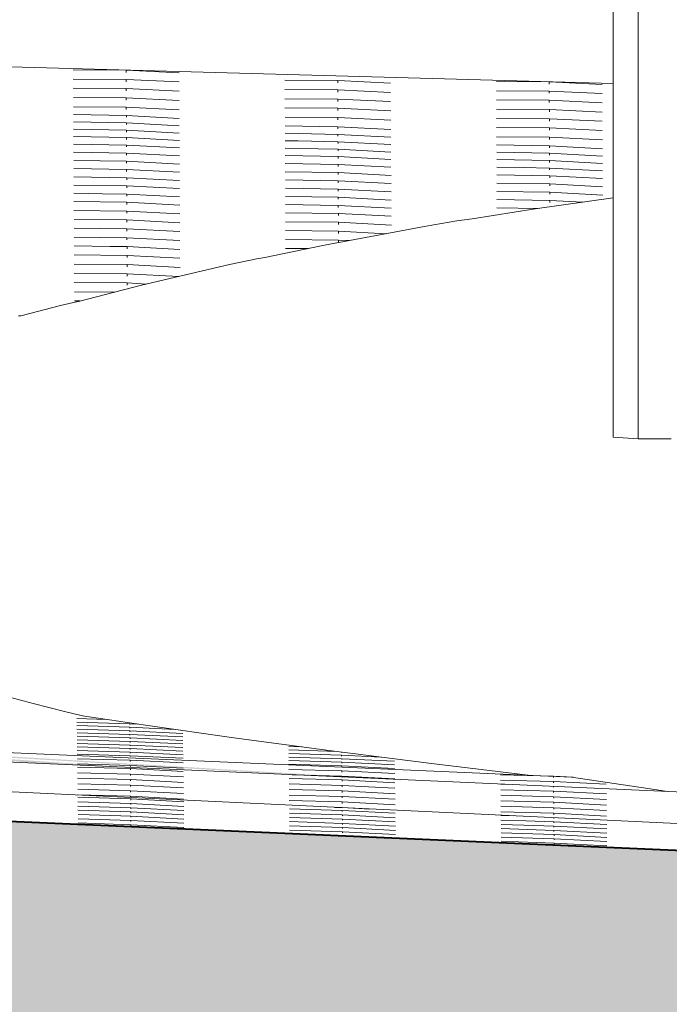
# Model space of a CAD drawing. Header units: millimetres. Extents: x -36476 to 2373, y -53000 to 10500.
# Tile 6 of 35: x -35547 to -34626, y 23 to 1420. Entities that reach past the tile are written whole.
import ezdxf

# ---------------------------------------------------------------- set-up
doc = ezdxf.new("R2010")
doc.units = ezdxf.units.MM
doc.header["$MEASUREMENT"] = 0
for name, color, linetype in [('Nouveau_0', 7, 'Continuous'), ('Nouveau_Equip - Escaliers et ascenseurs', 7, 'Continuous'), ('Terrain - original', 7, 'Continuous')]:
    doc.layers.add(name, color=color, linetype=linetype)

# ---------------------------------------------------------------- blocks, each defined once
blk = doc.blocks.new('Élément de coupe_3')
at = {"layer": 'Terrain - original', "linetype": 'Continuous', "lineweight": 13}
blk.add_hatch(color=7, dxfattribs=at).paths.add_polyline_path([(-35883.2, 394.2), (-36030.8, 400.6), (-35497.8, 363.8), (-35385.3, 358.8), (-35797.1, 387.2), (-35152.9, 348.4), (-35038.9, 343.3)])
h = blk.add_hatch(dxfattribs=at)
h.set_pattern_fill('__TERRE_VÉGÉTALISÉE', style=0, pattern_type=2)
h.set_pattern_definition([(45, (0, 0), (-63.63961, 63.63961), []), (45, (-21.21, 21.21), (-127.2792, 127.2792), []), (45, (-42.43, 42.43), (-127.2792, 127.2792), []), (135, (-63.64, 63.64), (21.213203, 21.213203), [90, -90])])
h.paths.add_polyline_path([(-36475.6, 322.4), (-36475.6, -53000), (2372.7, -53000), (2372.7, -1000), (1114, -1000), (1114, -2000), (-3886, -2000), (-3886, -1000), (-30189.1, -1000), (-30189.1, 49.2), (-31403, 102), (-33105.9, 176.1), (-34834.4, 251.2), (-36464.5, 322)])
at = {"layer": 'Terrain - original', "color": 251, "linetype": 'Continuous', "lineweight": 13}
for p, q in [((-34705.3, 1329.9), (-36215.5, 1371.4)), ((-35396.1, 1348.7), (-35471.1, 1349.1)), ((-35396.1, 1348.7), (-35396.1, 1345.4)), ((-35396.1, 1348.7), (-35321.1, 1345)), ((-35396.1, 1335.6), (-35471, 1336)), ((-35396.1, 1335.6), (-35396, 1332.3)), ((-35396.1, 1335.6), (-35321, 1331.9)), ((-35096.1, 1333.9), (-35171.1, 1334.3)), ((-35096.1, 1333.9), (-35096.1, 1330.6)), ((-35096.1, 1333.9), (-35021.1, 1330.2)), ((-34796.1, 1332.2), (-34871.1, 1332.6)), ((-34796.1, 1332.2), (-34796.1, 1328.9)), ((-34796.1, 1332.2), (-34721.1, 1328.5)), ((-35396, 1322.5), (-35471, 1322.9)), ((-35396, 1322.5), (-35396, 1319.2)), ((-35396, 1322.5), (-35321, 1318.8)), ((-35096, 1320.8), (-35171, 1321.2)), ((-35096, 1320.8), (-35096, 1317.5)), ((-35096, 1320.8), (-35021, 1317.1)), ((-34796.1, 1319.1), (-34871, 1319.5)), ((-34796.1, 1319.1), (-34796, 1315.8)), ((-34796.1, 1319.1), (-34721, 1315.4)), ((-35395.9, 1309.4), (-35470.9, 1309.8)), ((-35395.9, 1309.4), (-35395.9, 1306.1)), ((-35395.9, 1309.4), (-35320.9, 1305.7)), ((-35096, 1307.7), (-35171, 1308.1)), ((-35096, 1307.7), (-35095.9, 1304.4)), ((-35096, 1307.7), (-35021, 1304)), ((-34796, 1306), (-34871, 1306.4)), ((-34796, 1306), (-34796, 1302.7)), ((-34796, 1306), (-34721, 1302.3)), ((-35395.9, 1296.3), (-35470.9, 1296.7)), ((-35395.8, 1284.4), (-35470.8, 1285.9)), ((-35395.9, 1296.3), (-35395.9, 1293)), ((-35395.9, 1296.3), (-35320.9, 1292.6)), ((-35095.9, 1294.6), (-35170.9, 1295)), ((-35095.9, 1294.6), (-35095.9, 1291.3)), ((-35095.9, 1294.6), (-35020.9, 1290.9)), ((-34795.9, 1292.9), (-34870.9, 1293.3)), ((-34795.9, 1292.9), (-34795.9, 1289.6)), ((-34795.9, 1292.9), (-34720.9, 1289.2)), ((-35395.7, 1274), (-35470.7, 1275.5)), ((-35395.8, 1284.4), (-35395.8, 1281.8)), ((-35395.8, 1284.4), (-35320.8, 1280.3)), ((-35395.7, 1274), (-35395.7, 1271.4)), ((-35395.7, 1274), (-35320.7, 1269.9)), ((-35095.8, 1281.5), (-35170.8, 1281.9)), ((-35095.8, 1281.5), (-35095.8, 1278.2)), ((-35095.8, 1281.5), (-35020.8, 1277.8)), ((-34795.9, 1279.8), (-34870.9, 1280.2)), ((-34795.9, 1279.8), (-34795.9, 1276.5)), ((-34795.9, 1279.8), (-34720.9, 1276.1)), ((-35395.7, 1263.5), (-35470.7, 1265)), ((-35395.7, 1263.5), (-35395.7, 1260.9)), ((-35395.7, 1263.5), (-35320.7, 1259.4)), ((-35121.3, 1268.5), (-35170.8, 1269.5)), ((-35151.7, 1258.7), (-35170.7, 1259.1)), ((-35095.7, 1257.6), (-35151.7, 1258.7)), ((-35095.8, 1268.3), (-35121.3, 1268.5)), ((-35095.8, 1268.3), (-35095.8, 1266.6)), ((-35095.8, 1268.3), (-35020.8, 1264.6)), ((-35095.8, 1266.6), (-35095.8, 1265.4)), ((-34795.8, 1266.6), (-34870.8, 1267.1)), ((-34795.8, 1266.6), (-34795.8, 1263.4)), ((-34795.8, 1266.6), (-34720.8, 1262.9)), ((-35395.6, 1253), (-35470.6, 1254.4)), ((-35395.6, 1242.4), (-35470.6, 1243.8)), ((-35395.6, 1253), (-35395.6, 1250.3)), ((-35395.6, 1253), (-35320.6, 1248.9)), ((-35152.3, 1248.3), (-35170.7, 1248.6)), ((-35095.7, 1247.1), (-35152.3, 1248.3)), ((-35095.7, 1257.6), (-35095.7, 1255)), ((-35095.7, 1257.6), (-35020.7, 1253.5)), ((-35095.7, 1247.1), (-35095.6, 1244.5)), ((-35095.7, 1247.1), (-35020.7, 1243)), ((-34795.7, 1253.5), (-34870.7, 1254)), ((-34795.7, 1253.5), (-34795.7, 1250.3)), ((-34795.7, 1253.5), (-34720.7, 1249.8)), ((-35395.5, 1231.1), (-35470.5, 1232.2)), ((-35395.6, 1242.4), (-35395.6, 1239.7)), ((-35395.6, 1242.4), (-35320.6, 1238.3)), ((-35395.5, 1231.1), (-35395.5, 1228.1)), ((-35395.5, 1231.1), (-35320.5, 1227)), ((-35123.7, 1237.2), (-35170.6, 1238.1)), ((-35095.6, 1236.6), (-35123.7, 1237.2)), ((-35095.6, 1236.6), (-35095.6, 1235.3)), ((-35095.6, 1236.6), (-35020.6, 1232.5)), ((-35095.6, 1235.3), (-35095.6, 1234)), ((-34795.7, 1241.2), (-34870.7, 1242.7)), ((-34795.6, 1230.7), (-34870.6, 1232.2)), ((-34795.7, 1241.2), (-34795.7, 1238.6)), ((-34795.7, 1241.2), (-34720.7, 1237.1)), ((-34795.6, 1230.7), (-34795.6, 1228.1)), ((-34795.6, 1230.7), (-34720.6, 1226.6)), ((-35395.4, 1219.4), (-35470.4, 1220.5)), ((-35395.4, 1219.4), (-35395.4, 1216.5)), ((-35395.4, 1219.4), (-35320.4, 1215.4)), ((-35095.5, 1226), (-35170.5, 1227.5)), ((-35095.5, 1214.9), (-35170.5, 1216.1)), ((-35095.5, 1226), (-35095.5, 1223.4)), ((-35095.5, 1226), (-35020.5, 1222)), ((-34795.6, 1220.3), (-34870.6, 1221.7)), ((-34795.6, 1220.3), (-34795.6, 1217.6)), ((-34795.6, 1220.3), (-34720.6, 1216.2)), ((-35395.4, 1207.8), (-35470.4, 1208.9)), ((-35395.4, 1207.8), (-35395.4, 1204.9)), ((-35395.4, 1207.8), (-35320.4, 1203.7)), ((-35095.4, 1203.3), (-35170.4, 1204.4)), ((-35095.5, 1214.9), (-35095.5, 1212)), ((-35095.5, 1214.9), (-35020.5, 1210.9)), ((-35095.4, 1203.3), (-35095.4, 1200.4)), ((-35095.4, 1203.3), (-35020.4, 1199.3)), ((-34833, 1210.4), (-34870.5, 1211.1)), ((-34795.5, 1209.7), (-34833, 1210.4)), ((-34795.5, 1209.7), (-34795.5, 1208)), ((-34795.5, 1209.7), (-34720.5, 1205.6)), ((-34795.5, 1208), (-34795.5, 1207.1)), ((-35395.3, 1196.1), (-35470.3, 1197.2)), ((-35395.3, 1196.1), (-35395.3, 1193.2)), ((-35395.3, 1196.1), (-35320.3, 1192.1)), ((-35095.4, 1191.7), (-35170.3, 1192.8)), ((-35095.4, 1191.7), (-35095.3, 1188.8)), ((-35095.4, 1191.7), (-35020.3, 1187.6)), ((-34795.4, 1198.8), (-34870.4, 1200)), ((-34795.4, 1187.2), (-34870.4, 1188.3)), ((-34795.4, 1198.8), (-34795.4, 1195.9)), ((-34795.4, 1198.8), (-34720.4, 1194.8)), ((-35395.3, 1184.5), (-35470.3, 1185.6)), ((-35429.4, 1173.4), (-35470.2, 1174.1)), ((-35395.3, 1184.5), (-35395.2, 1181.6)), ((-35395.3, 1184.5), (-35320.3, 1180.5)), ((-35095.3, 1180), (-35170.3, 1181.1)), ((-35095.3, 1180), (-35095.3, 1177.1)), ((-35095.3, 1180), (-35020.3, 1176)), ((-34795.3, 1175.6), (-34870.3, 1176.7)), ((-34795.4, 1187.2), (-34795.4, 1184.3)), ((-34795.4, 1187.2), (-34720.4, 1183.2)), ((-34795.3, 1175.6), (-34795.3, 1172.7)), ((-34795.3, 1175.6), (-34720.3, 1171.5)), ((-35395.1, 1161.3), (-35470.1, 1162.1)), ((-35395.2, 1172.9), (-35429.4, 1173.4)), ((-35395.2, 1172.9), (-35395.2, 1171)), ((-35395.2, 1172.9), (-35320.2, 1168.8)), ((-35395.2, 1171), (-35395.2, 1170)), ((-35395.1, 1161.3), (-35395.1, 1158.1)), ((-35395.1, 1161.3), (-35320.1, 1157.3)), ((-35095.2, 1168.4), (-35170.2, 1169.5)), ((-35095.2, 1168.4), (-35095.2, 1165.5)), ((-35095.2, 1168.4), (-35020.2, 1164.4)), ((-34795.3, 1163.9), (-34870.3, 1165)), ((-34795.3, 1163.9), (-34795.2, 1161)), ((-34795.3, 1163.9), (-34748.4, 1161.4)), ((-35395.1, 1148.7), (-35470.1, 1149.5)), ((-35395.1, 1148.7), (-35395.1, 1145.5)), ((-35395.1, 1148.7), (-35320.1, 1144.7)), ((-35095.2, 1156.7), (-35170.2, 1157.9)), ((-35095.1, 1145.4), (-35170.1, 1146.3)), ((-35095.2, 1156.7), (-35095.2, 1153.8)), ((-35095.2, 1156.7), (-35020.2, 1152.7)), ((-34810.4, 1152.5), (-34870.2, 1153.4)), ((-35395, 1136.1), (-35470, 1136.9)), ((-35395, 1136.1), (-35395, 1132.9)), ((-35395, 1136.1), (-35320, 1132.1)), ((-35095.1, 1132.8), (-35170, 1133.6)), ((-35095.1, 1145.4), (-35095.1, 1142.3)), ((-35095.1, 1145.4), (-35066, 1143.9)), ((-35095.1, 1132.8), (-35095, 1129.7)), ((-35095.1, 1132.8), (-35020, 1128.9)), ((-35066, 1143.9), (-35020.1, 1141.4)), ((-35395, 1123.5), (-35470, 1124.3)), ((-35395, 1123.5), (-35394.9, 1120.3)), ((-35395, 1123.5), (-35320, 1119.5)), ((-35095, 1120.2), (-35170, 1121)), ((-35095, 1120.2), (-35095, 1117.1)), ((-35095, 1120.2), (-35027.2, 1116.6)), ((-35394.9, 1110.9), (-35469.9, 1111.7)), ((-35394.9, 1110.9), (-35394.9, 1107.7)), ((-35394.9, 1110.9), (-35319.9, 1106.9)), ((-35094.9, 1107.6), (-35169.9, 1108.4)), ((-35094.9, 1107.6), (-35094.9, 1104.5)), ((-35094.9, 1107.6), (-35079.5, 1106.8)), ((-35419.3, 1098.5), (-35469.8, 1099.4)), ((-35394.8, 1098.2), (-35419.3, 1098.5)), ((-35394.8, 1098.2), (-35394.8, 1096.8)), ((-35394.8, 1098.2), (-35319.8, 1094.3)), ((-35394.8, 1096.8), (-35394.8, 1095.3)), ((-35137.8, 1095.5), (-35169.9, 1095.8)), ((-35394.8, 1085.8), (-35469.8, 1086.5)), ((-35394.8, 1085.8), (-35394.8, 1082.6)), ((-35394.8, 1085.8), (-35319.8, 1081.9)), ((-35394.7, 1072.8), (-35469.7, 1073.5)), ((-35394.7, 1072.8), (-35394.7, 1069.5)), ((-35394.7, 1072.8), (-35319.7, 1068.8)), ((-35394.7, 1059.7), (-35469.6, 1060.4)), ((-35394.7, 1059.7), (-35394.6, 1056.5)), ((-35394.7, 1059.7), (-35321.4, 1055.9)), ((-35394.6, 1046.7), (-35469.6, 1047.4)), ((-35412.2, 1033.8), (-35469.5, 1034.3)), ((-35394.6, 1046.7), (-35394.6, 1043.4)), ((-35394.6, 1046.7), (-35367, 1045.2)), ((-35461.3, 1021.2), (-35469.5, 1021.3)), ((-35466.1, 1020.1), (-35463.5, 1020.6)), ((-35470.8, 1019.1), (-35468.5, 1019.6)), ((-35465.8, 434.3), (-35466, 434.3)), ((-36475.6, 420), (-34764.3, 345.5)), ((-35423.4, 427.3), (-35465.9, 428.6)), ((-35390.9, 421.2), (-35465.9, 423.5)), ((-35390.9, 421.2), (-35390.9, 419.9)), ((-35390.9, 421.2), (-35379.5, 420.7)), ((-34471.5, 318), (-36475.6, 407.5)), ((-35390.8, 416.2), (-35465.8, 418.5)), ((-35390.8, 411.1), (-35465.8, 413.4)), ((-35390.7, 406.1), (-35465.7, 408.4)), ((-35390.8, 416.2), (-35390.8, 414.9)), ((-35390.8, 416.2), (-35326.6, 413.1)), ((-35390.8, 411.1), (-35390.8, 409.8)), ((-35390.8, 411.1), (-35315.8, 407.5)), ((-35390.7, 406.1), (-35390.7, 404.8)), ((-35390.7, 406.1), (-35315.7, 402.5)), ((-35390.6, 401), (-35465.6, 403.3)), ((-35390.6, 396), (-35465.6, 398.3)), ((-35390.5, 390.9), (-35465.5, 393.2)), ((-35390.6, 401), (-35390.6, 399.7)), ((-35390.6, 401), (-35315.6, 397.4)), ((-35390.6, 396), (-35390.6, 394.7)), ((-35390.6, 396), (-35315.6, 392.4)), ((-35390.5, 385.8), (-35465.5, 388.2)), ((-35390.4, 380.8), (-35465.4, 383.1)), ((-35390.3, 375.7), (-35465.3, 378.1)), ((-35390.5, 390.9), (-35390.5, 389.6)), ((-35390.5, 390.9), (-35315.5, 387.3)), ((-35390.5, 385.8), (-35390.5, 384.6)), ((-35390.5, 385.8), (-35315.5, 382.3)), ((-35390.4, 380.8), (-35390.4, 379.5)), ((-35390.4, 380.8), (-35315.4, 377.2)), ((-35146.6, 388.4), (-35165.6, 389)), ((-35096.7, 381.8), (-35165.5, 383.9)), ((-35090.5, 376.5), (-35165.5, 378.9)), ((-35090.6, 381), (-35090.5, 380.3)), ((-36475.6, 368.2), (-31560.4, 133.5)), ((-35390.2, 369.6), (-35465.2, 371.5)), ((-35390.2, 362.1), (-35465.2, 364.1)), ((-35390.3, 375.7), (-35390.3, 374.5)), ((-35390.3, 375.7), (-35315.3, 372.2)), ((-35390.2, 369.6), (-35390.2, 367.7)), ((-35390.2, 369.6), (-35315.2, 365.8)), ((-35090.4, 371.5), (-35165.4, 373.8)), ((-35090.4, 366.4), (-35165.4, 368.8)), ((-35090.3, 361.4), (-35165.3, 363.7)), ((-35090.5, 376.5), (-35090.5, 375.3)), ((-35090.5, 376.5), (-35034.3, 373.9)), ((-35090.4, 371.5), (-35090.4, 370.2)), ((-35090.4, 371.5), (-35015.4, 367.9)), ((-35090.4, 366.4), (-35090.4, 365.2)), ((-35090.4, 366.4), (-35015.4, 362.8)), ((-35390, 357.5), (-35465, 359.6)), ((-35389.9, 349.7), (-35464.9, 351.7)), ((-35390.2, 362.1), (-35390.1, 360.3)), ((-35390.2, 362.1), (-35315.2, 358.3)), ((-35390, 357.5), (-35390, 355.6)), ((-35390, 357.5), (-35315, 353.5)), ((-35389.9, 349.7), (-35389.9, 347.7)), ((-35389.9, 349.7), (-35314.9, 345.7)), ((-35090.2, 354.4), (-35165.2, 356.3)), ((-35090.3, 361.4), (-35090.3, 360.1)), ((-35090.3, 361.4), (-35015.3, 357.8)), ((-35090.2, 354.4), (-35090.2, 352.5)), ((-35090.2, 354.4), (-35015.2, 350.6)), ((-35389.9, 341.8), (-35464.9, 343.9)), ((-35389.8, 334), (-35464.8, 336)), ((-35389.9, 341.8), (-35389.8, 339.9)), ((-35389.9, 341.8), (-35314.9, 337.8)), ((-35089.9, 341.5), (-35164.9, 343.5)), ((-35089.9, 333.6), (-35164.9, 335.7)), ((-35090.1, 346.9), (-35160.6, 348.7)), ((-35090.1, 346.9), (-35090.1, 345.6)), ((-35090.1, 346.9), (-35015.1, 343.1)), ((-35089.9, 341.5), (-35089.9, 339.5)), ((-35089.9, 341.5), (-35014.9, 337.5)), ((-34790.2, 346.6), (-34865.2, 348.5)), ((-34790.2, 339.1), (-34865.2, 341.1)), ((-34854.2, 335.1), (-34865, 335.4)), ((-34790.2, 346.6), (-34790.2, 344.7)), ((-34790.2, 346.6), (-34762, 345.1)), ((-34790.2, 339.1), (-34790.1, 337.3)), ((-34790.2, 339.1), (-34715.2, 335.3)), ((-35389.7, 326.1), (-35464.7, 328.2)), ((-35389.8, 334), (-35389.8, 332)), ((-35389.8, 334), (-35314.8, 330)), ((-35389.7, 326.1), (-35389.7, 324.2)), ((-35389.7, 326.1), (-35314.7, 322.1)), ((-35089.8, 325.8), (-35164.8, 327.8)), ((-35089.9, 333.6), (-35089.9, 331.7)), ((-35089.9, 333.6), (-35014.9, 329.6)), ((-35089.8, 325.8), (-35089.8, 323.8)), ((-35089.8, 325.8), (-35014.8, 321.8)), ((-34789.9, 325.5), (-34864.9, 327.5)), ((-34790, 332.2), (-34790, 331.3)), ((-34789.9, 325.5), (-34789.9, 323.5)), ((-34789.9, 325.5), (-34714.9, 321.5)), ((-35389.7, 318.3), (-35464.7, 320.3)), ((-35389.6, 314.4), (-35464.5, 316.8)), ((-35389.5, 308), (-35464.5, 310.4)), ((-35389.7, 318.3), (-35389.7, 316.3)), ((-35389.7, 318.3), (-35314.7, 314.3)), ((-35389.6, 314.4), (-35389.5, 312.7)), ((-35389.6, 314.4), (-35314.5, 310.3)), ((-35389.5, 308), (-35389.5, 306.4)), ((-35389.5, 308), (-35314.5, 303.9)), ((-35089.8, 317.9), (-35164.8, 320)), ((-35089.7, 310.1), (-35164.7, 312.1)), ((-35089.8, 317.9), (-35089.8, 316)), ((-35089.8, 317.9), (-35014.8, 313.9)), ((-35089.7, 310.1), (-35089.7, 308.1)), ((-35089.7, 310.1), (-35014.7, 306.1)), ((-34789.9, 317.6), (-34864.9, 319.7)), ((-34789.8, 309.8), (-34864.8, 311.8)), ((-34789.9, 317.6), (-34789.8, 315.6)), ((-34789.9, 317.6), (-34714.9, 313.6)), ((-34789.8, 309.8), (-34789.8, 307.8)), ((-34789.8, 309.8), (-34714.8, 305.8)), ((-35389.4, 301.8), (-35464.4, 304.4)), ((-35389.4, 295.9), (-35464.4, 298.4)), ((-35389.4, 301.8), (-35389.4, 300.3)), ((-35389.4, 301.8), (-35314.4, 297.8)), ((-35389.4, 295.9), (-35389.4, 294.4)), ((-35389.4, 295.9), (-35314.4, 291.9)), ((-35089.5, 298.2), (-35164.5, 300.6)), ((-35089.5, 291.9), (-35164.5, 294.3)), ((-35089.6, 302.2), (-35100.6, 302.5)), ((-35089.6, 302.2), (-35089.6, 302)), ((-35089.6, 302.2), (-35050.3, 300.1)), ((-35089.5, 298.2), (-35089.5, 296.6)), ((-35089.5, 298.2), (-35014.5, 294.2)), ((-34789.7, 301.9), (-34864.7, 304)), ((-34789.7, 294.1), (-34864.7, 296.1)), ((-34789.7, 301.9), (-34789.7, 299.9)), ((-34789.7, 301.9), (-34714.7, 297.9)), ((-34789.7, 294.1), (-34789.7, 292.1)), ((-34789.7, 294.1), (-34714.7, 290)), ((-35417.9, 290.9), (-35464.3, 292.4)), ((-35389.3, 283.9), (-35464.2, 286.4)), ((-35389.2, 277.8), (-35464.2, 280.3)), ((-35389.3, 289.9), (-35417.9, 290.9)), ((-35389.3, 289.9), (-35389.3, 289.4)), ((-35389.3, 289.9), (-35314.3, 285.9)), ((-35389.3, 289.4), (-35389.3, 288.4)), ((-35389.3, 283.9), (-35389.2, 282.4)), ((-35389.3, 283.9), (-35314.2, 279.9)), ((-35089.4, 285.8), (-35164.4, 288.3)), ((-35089.3, 279.8), (-35164.3, 282.3)), ((-35089.5, 291.9), (-35089.4, 290.3)), ((-35089.5, 291.9), (-35014.5, 287.8)), ((-35089.4, 285.8), (-35089.4, 284.3)), ((-35089.4, 285.8), (-35014.4, 281.8)), ((-35089.3, 279.8), (-35089.3, 278.3)), ((-35089.3, 279.8), (-35014.3, 275.8)), ((-34847, 290.4), (-34864.5, 291)), ((-34829.2, 283.3), (-34864.5, 284.4)), ((-34789.5, 282), (-34829.2, 283.3)), ((-34789.5, 287.7), (-34789.5, 286.9)), ((-34789.5, 282), (-34789.5, 281.4)), ((-34789.5, 282), (-34714.5, 278)), ((-34789.5, 281.4), (-34789.5, 280.4)), ((-35389.2, 277.8), (-35389.2, 276.3)), ((-35389.2, 277.8), (-35314.2, 273.8)), ((-35089.3, 273.9), (-35164.3, 276.4)), ((-35089.2, 267.8), (-35164.2, 270.3)), ((-35089.3, 273.9), (-35089.3, 272.4)), ((-35089.3, 273.9), (-35014.3, 269.8)), ((-35089.2, 267.8), (-35089.2, 266.3)), ((-35089.2, 267.8), (-35014.2, 263.8)), ((-34831.9, 277.2), (-34864.4, 278.3)), ((-34789.4, 269.8), (-34864.4, 272.3)), ((-34789.3, 263.8), (-34864.3, 266.3)), ((-34789.4, 275.8), (-34831.9, 277.2)), ((-34789.4, 275.8), (-34789.4, 275.1)), ((-34789.4, 275.8), (-34714.4, 271.8)), ((-34789.4, 275.1), (-34789.4, 274.3)), ((-34789.4, 269.8), (-34789.4, 268.3)), ((-34789.4, 269.8), (-34714.4, 265.8)), ((-34789.3, 257.8), (-34864.2, 260.3)), ((-34789.2, 251.8), (-34864.2, 254.3)), ((-34789.3, 263.8), (-34789.3, 262.3)), ((-34789.3, 263.8), (-34714.3, 259.8)), ((-34789.3, 257.8), (-34789.2, 256.3)), ((-34789.3, 257.8), (-34714.2, 253.8)), ((-34789.2, 251.8), (-34789.2, 250.3)), ((-34789.2, 251.8), (-34714.2, 247.8))]:
    blk.add_line(p, q, dxfattribs=at)
at = {"layer": 'Terrain - original', "color": 7, "linetype": 'Continuous', "lineweight": 40, "flags": 128}
blk.add_lwpolyline([(-36475.6, 322.4), (-36464.5, 322), (-34834.4, 251.2), (-33105.9, 176.1), (-31403, 102), (-30189.1, 49.2)], dxfattribs=at)
blk = doc.blocks.new('Élément de coupe_79')
at = {"layer": 'Nouveau_0', "color": 255, "linetype": 'Continuous', "lineweight": 0}
for p, q in [((-34816.1, 1151.7), (-34705.3, 1167.6)), ((-34905.3, 1137.9), (-34816.1, 1151.7)), ((-34970.4, 1127.3), (-34927.1, 1134.8)), ((-34927.1, 1134.8), (-34905.3, 1137.9)), ((-35115, 1100.1), (-34970.4, 1127.3)), ((-35199.3, 1082.9), (-35115, 1100.1)), ((-35249.6, 1072.7), (-35210.9, 1080.9)), ((-35210.9, 1080.9), (-35199.3, 1082.9)), ((-35374.3, 1043.5), (-35249.6, 1072.7)), ((-35463.5, 1020.6), (-35374.3, 1043.5)), ((-35470.8, 1019.1), (-35463.5, 1020.6)), ((-35545.2, 1000), (-35489, 1014.7)), ((-35489, 1014.7), (-35470.8, 1019.1)), ((-35548.8, 1000), (-35545.2, 1000)), ((-35527.7, 450), (-35588.9, 466)), ((-35483.6, 438.6), (-35527.7, 450)), ((-35457.9, 432.4), (-35483.6, 438.6)), ((-35368.4, 419), (-35457.9, 432.4)), ((-35243.2, 401.3), (-35368.4, 419)), ((-35108.1, 383.2), (-35243.2, 401.3)), ((-34963.1, 364.8), (-35108.1, 383.2)), ((-34826.2, 348.2), (-34963.1, 364.8)), ((-34643.5, 327.2), (-34764.3, 345.5)), ((-34628.5, 325), (-34643.5, 327.2))]:
    blk.add_line(p, q, dxfattribs=at)
blk = doc.blocks.new('Élément de coupe_216')
at = {"layer": 'Nouveau_Equip - Escaliers et ascenseurs', "color": 7, "linetype": 'Continuous', "lineweight": 13}
for p, q in [((-34705.3, 827.8), (-34705.3, 2827.8)), ((-34670.2, 825.7), (-34670.2, 2825.7)), ((-34705.3, 827.8), (-34670.2, 825.7)), ((-34670.2, 825.7), (-34623.2, 825.7))]:
    blk.add_line(p, q, dxfattribs=at)

msp = doc.modelspace()

# ---------------------------------------------------------------- block references
at = {"layer": 'Nouveau_0', "lineweight": 0}
msp.add_blockref('Élément de coupe_79', (0, 0), dxfattribs=at)
at = {"layer": 'Nouveau_Equip - Escaliers et ascenseurs', "lineweight": 0}
msp.add_blockref('Élément de coupe_216', (0, 0), dxfattribs=at)
at = {"layer": 'Terrain - original', "lineweight": 0}
msp.add_blockref('Élément de coupe_3', (0, 0), dxfattribs=at)

doc.saveas('drawing.dxf')
